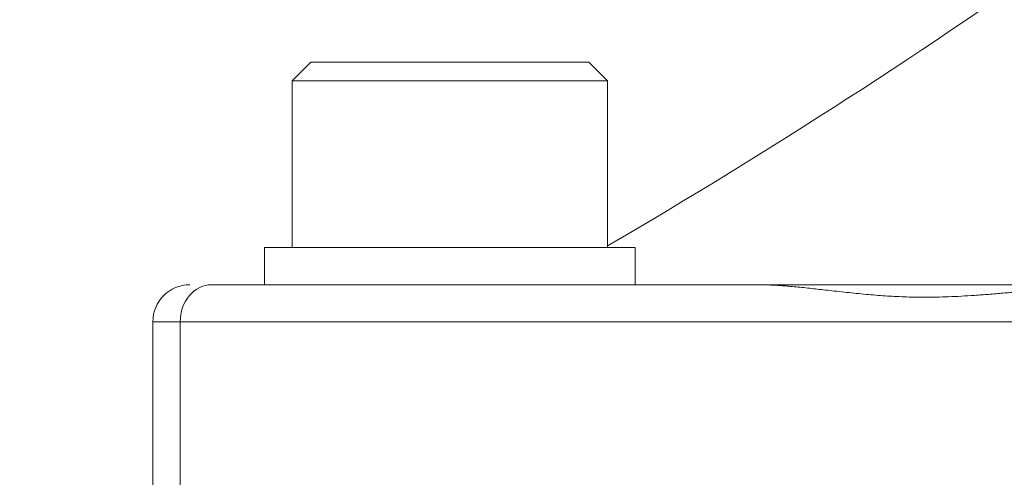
# Model space of a CAD drawing. Header units: millimetres. Extents: x 51337 to 61814, y -21781 to -12277.
# Tile 181 of 256: x 59326 to 59352, y -20868 to -20856. Entities that reach past the tile are written whole.
import ezdxf

# ---------------------------------------------------------------- set-up
doc = ezdxf.new("R2010")
doc.units = ezdxf.units.MM
doc.header["$LTSCALE"] = 0.3175
doc.layers.add('1轮廓实线层', color=7, linetype='Continuous', lineweight=18)

msp = doc.modelspace()

# ---------------------------------------------------------------- linework, layer by layer
at = {"layer": '1轮廓实线层'}
for p, q in [((59333.54496, -20856.67327), (59333.04159, -20857.17664)), ((59341.54159, -20857.17664), (59341.03822, -20856.67327)), ((59333.04159, -20857.17664), (59333.6691, -20857.17664)), ((59333.04159, -20857.17664), (59333.04159, -20861.67796)), ((59333.6691, -20857.17664), (59341.54159, -20857.17664)), ((59341.54159, -20861.67796), (59341.54159, -20857.17664)), ((59332.29159, -20861.67539), (59332.29159, -20862.67798)), ((59342.29159, -20862.67798), (59342.29159, -20861.67539)), ((59345.60411, -20862.67664), (59330.86522, -20862.67664)), ((59329.27946, -20863.67664), (59330.01771, -20863.67664)), ((59329.27946, -20863.67664), (59329.27946, -20870.39795)), ((59330.01771, -20863.67664), (59369.76359, -20863.67664))]:
    msp.add_line(p, q, dxfattribs=at)
for centre, radius, start, end in [((59255.29339, -20713.97664), 155.98888, 293.3624735, 309.3513141), ((59255.29339, -20713.97664), 171, 300.2901381, 305.3923741), ((59330.27946, -20863.67664), 1, 90, 180)]:
    msp.add_arc(centre, radius, start, end, dxfattribs=at)
msp.add_ellipse((59330.87006, -20863.67664), major_axis=(0, 1), ratio=0.85234978, start_param=0, end_param=1.57079633, dxfattribs=at)
for points, knots in [([(59334.09528, -20856.67664), (59333.96692, -20856.67664), (59333.85917, -20856.67664), (59333.68901, -20856.67664), (59333.62661, -20856.67664), (59333.55675, -20856.67664), (59333.5412, -20856.67664), (59333.5416, -20856.67664)], [0, 0, 0, 0, 0.35545443, 0.35545443, 0.71090885, 0.71090885, 1, 1, 1, 1]), ([(59339.25273, -20856.67664), (59339.04353, -20856.67664), (59338.8217, -20856.67664), (59338.36126, -20856.67664), (59338.12267, -20856.67664), (59337.63788, -20856.67664), (59337.3917, -20856.67664), (59336.90119, -20856.67664), (59336.65688, -20856.67664), (59336.17951, -20856.67664), (59335.94645, -20856.67664), (59335.50056, -20856.67664), (59335.28772, -20856.67664), (59334.89044, -20856.67664), (59334.706, -20856.67664), (59334.37259, -20856.67664), (59334.22363, -20856.67664), (59334.09528, -20856.67664)], [0, 0, 0, 0, 0.125, 0.125, 0.25, 0.25, 0.375, 0.375, 0.5, 0.5, 0.625, 0.625, 0.75, 0.75, 0.875, 0.875, 1, 1, 1, 1]), ([(59341.04157, -20856.67664), (59341.04147, -20856.67664), (59341.04054, -20856.67664), (59341.02928, -20856.67664), (59340.99562, -20856.67664), (59340.8813, -20856.67664), (59340.80063, -20856.67664), (59340.59536, -20856.67664), (59340.47078, -20856.67664), (59340.18247, -20856.67664), (59340.01876, -20856.67664), (59339.65848, -20856.67664), (59339.46193, -20856.67664), (59339.25273, -20856.67664)], [0, 0, 0, 0, 0.03584799, 0.03584799, 0.22867839, 0.22867839, 0.42150879, 0.42150879, 0.6143392, 0.6143392, 0.8071696, 0.8071696, 1, 1, 1, 1]), ([(59333.02984, -20861.67664), (59332.8587, -20861.67664), (59332.71503, -20861.67664), (59332.48816, -20861.67664), (59332.40495, -20861.67664), (59332.31263, -20861.67664), (59332.2919, -20861.67664), (59332.2916, -20861.67664)], [0, 0, 0, 0, 0.35749787, 0.35749787, 0.71499574, 0.71499574, 1, 1, 1, 1]), ([(59339.90645, -20861.67664), (59339.62752, -20861.67664), (59339.33174, -20861.67664), (59338.71782, -20861.67664), (59338.39969, -20861.67664), (59337.75331, -20861.67664), (59337.42507, -20861.67664), (59336.77106, -20861.67664), (59336.44531, -20861.67664), (59335.80881, -20861.67664), (59335.49808, -20861.67664), (59334.90355, -20861.67664), (59334.61977, -20861.67664), (59334.09005, -20861.67664), (59333.84413, -20861.67664), (59333.39959, -20861.67664), (59333.20098, -20861.67664), (59333.02984, -20861.67664)], [0, 0, 0, 0, 0.125, 0.125, 0.25, 0.25, 0.375, 0.375, 0.5, 0.5, 0.625, 0.625, 0.75, 0.75, 0.875, 0.875, 1, 1, 1, 1]), ([(59342.29158, -20861.67664), (59342.29153, -20861.67664), (59342.29028, -20861.67664), (59342.27517, -20861.67664), (59342.2303, -20861.67664), (59342.07787, -20861.67664), (59341.97031, -20861.67664), (59341.69662, -20861.67664), (59341.53051, -20861.67664), (59341.1461, -20861.67664), (59340.92781, -20861.67664), (59340.44745, -20861.67664), (59340.18538, -20861.67664), (59339.90645, -20861.67664)], [0, 0, 0, 0, 0.03713155, 0.03713155, 0.22970524, 0.22970524, 0.42227893, 0.42227893, 0.61485262, 0.61485262, 0.80742631, 0.80742631, 1, 1, 1, 1]), ([(59355.88205, -20862.67664), (59354.8195, -20862.67664), (59353.80477, -20862.67664), (59351.8768, -20862.67664), (59350.96357, -20862.67664), (59349.24391, -20862.67664), (59348.43748, -20862.67664), (59346.9361, -20862.67664), (59346.24115, -20862.67664), (59345.60395, -20862.67664)], [0, 0, 0, 0, 0.25, 0.25, 0.5, 0.5, 0.75, 0.75, 1, 1, 1, 1]), ([(59355.88205, -20862.67664), (59355.86082, -20862.67666), (59355.81826, -20862.67671), (59355.75441, -20862.67705), (59355.69034, -20862.6776), (59355.62608, -20862.67836), (59355.56163, -20862.67933), (59355.49698, -20862.68051), (59355.43214, -20862.68189), (59355.36712, -20862.68347), (59355.30191, -20862.68525), (59355.23651, -20862.68722), (59355.17093, -20862.68938), (59355.10518, -20862.69173), (59355.03924, -20862.69427), (59354.97313, -20862.69698), (59354.90685, -20862.69987), (59354.84039, -20862.70293), (59354.77377, -20862.70617), (59354.70697, -20862.70956), (59354.64001, -20862.71313), (59354.57288, -20862.71685), (59354.40196, -20862.7267), (59354.12995, -20862.7443), (59353.76114, -20862.77168), (59353.39929, -20862.8011), (59353.01813, -20862.83394), (59352.62181, -20862.86908), (59352.21446, -20862.90461), (59351.82403, -20862.9367), (59351.44989, -20862.96428), (59351.09145, -20862.98653), (59350.74823, -20863.00287), (59350.41986, -20863.01288), (59350.03864, -20863.01705), (59349.59767, -20863.0091), (59349.09053, -20862.98362), (59348.5735, -20862.94322), (59348.04875, -20862.8908), (59347.62991, -20862.84331), (59347.31459, -20862.80725), (59347.10239, -20862.78339), (59346.89232, -20862.76061), (59346.68443, -20862.73939), (59346.51864, -20862.72397), (59346.3937, -20862.71341), (59346.30896, -20862.70672), (59346.22554, -20862.70063), (59346.14343, -20862.69517), (59346.06261, -20862.69036), (59345.98307, -20862.68623), (59345.90481, -20862.6828), (59345.82779, -20862.68008), (59345.75202, -20862.67813), (59345.67743, -20862.67688), (59345.62837, -20862.67672), (59345.60395, -20862.67664)], [0, 0, 0, 0, 0.00499345, 0.01001177, 0.01505496, 0.02012305, 0.02521603, 0.03033393, 0.03547674, 0.04064449, 0.04583717, 0.05105481, 0.0562974, 0.06156497, 0.06685751, 0.07217503, 0.07751756, 0.08288508, 0.08827762, 0.09369519, 0.09913778, 0.10460541, 0.11009809, 0.14098966, 0.17168152, 0.20217512, 0.23247193, 0.26925271, 0.30507065, 0.33992961, 0.37383377, 0.40678767, 0.43879625, 0.46986494, 0.49999963, 0.54865204, 0.59970995, 0.65319572, 0.7091288, 0.76752613, 0.79174782, 0.8160954, 0.84056964, 0.86517129, 0.88990109, 0.9003655, 0.91073864, 0.92102057, 0.93121135, 0.94131104, 0.9513197, 0.96123741, 0.97106422, 0.98080021, 0.99044544, 1, 1, 1, 1])]:
    msp.add_open_spline(points, degree=3, knots=knots, dxfattribs=at)
for points in [[(59345.60395, -20862.67664), (59340.69265, -20862.67664), (59335.78136, -20862.67664), (59330.87006, -20862.67664)], [(59330.01796, -20870.49519), (59330.01787, -20868.22234), (59330.01779, -20865.94949), (59330.01771, -20863.67664)]]:
    msp.add_open_spline(points, degree=3, dxfattribs=at)

doc.saveas('drawing.dxf')
